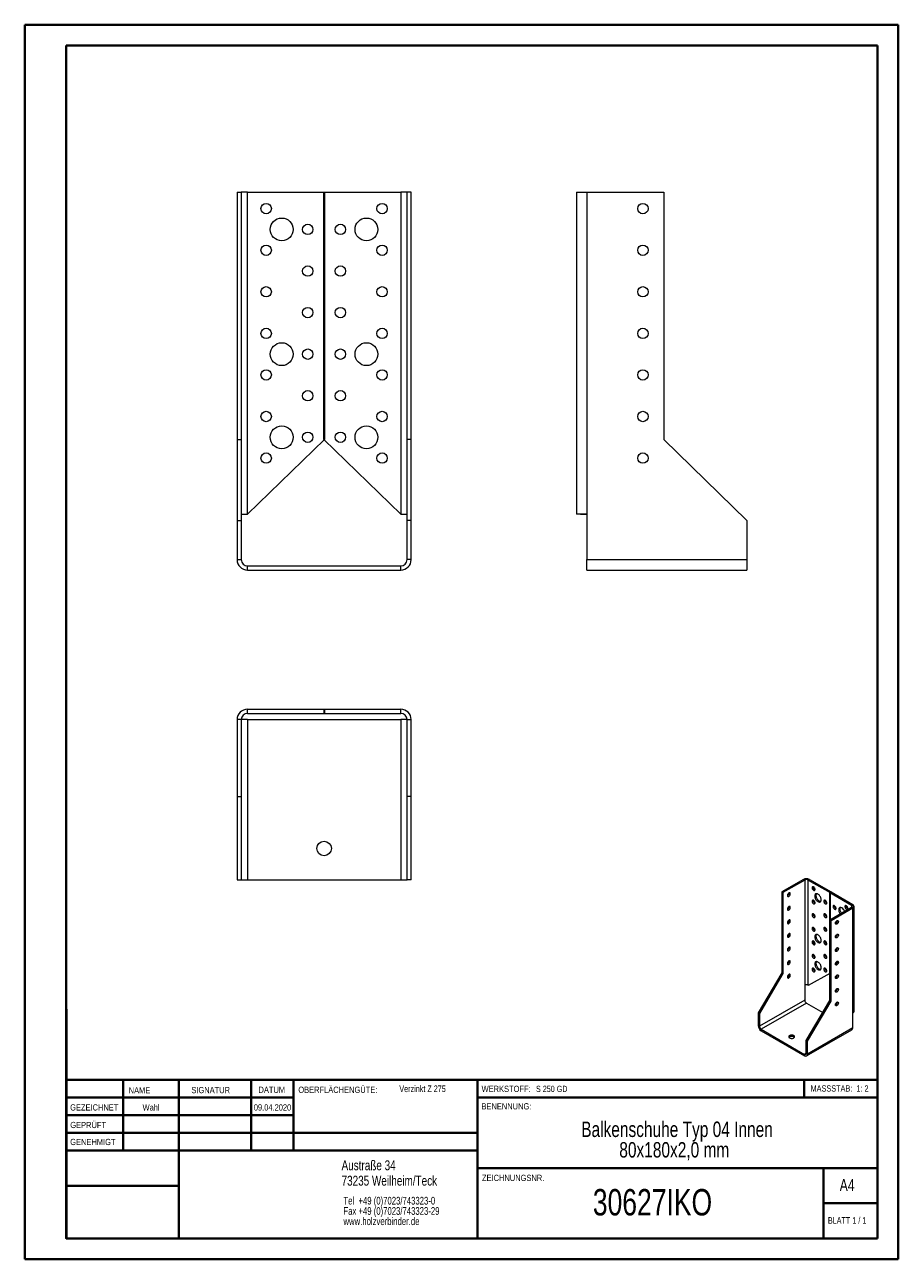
# Model space of a CAD drawing. Header units: millimetres. Extents: x 0 to 210, y 0 to 297.
import ezdxf

# ---------------------------------------------------------------- set-up
doc = ezdxf.new("R2010")
doc.units = ezdxf.units.MM
doc.styles.add('SLDTEXTSTYLE0', font='TXT', dxfattribs={"width": 0.75})
doc.styles.add('SLDTEXTSTYLE1', font='TXT', dxfattribs={"width": 0.681818})
doc.styles.add('SLDTEXTSTYLE2', font='TXT', dxfattribs={"width": 0.7})
doc.styles.add('SLDTEXTSTYLE3', font='TXT', dxfattribs={"width": 0.6875})

# ---------------------------------------------------------------- blocks, each defined once
blk = doc.blocks.new('SW_NOTE_0')
at = {"color": 0, "linetype": 'Continuous', "lineweight": 0, "char_height": 1.8521, "attachment_point": 1, "style": 'SLDTEXTSTYLE0'}
for s, insert in [('Tel  +49 (0)7023/743323-0', (0, 2.39)), ('Fax +49 (0)7023/743323-29', (0, -0.08)), ('www.holzverbinder.de', (0, -2.55))]:
    blk.add_mtext(s, dxfattribs=dict(at, insert=insert))
blk = doc.blocks.new('SW_NOTE_1')
at = {"color": 0, "linetype": 'Continuous', "lineweight": 0, "char_height": 3.7042, "attachment_point": 2, "style": 'SLDTEXTSTYLE0'}
for s, insert in [('Balkenschuhe Typ 04 Innen', (31.95, 4.77)), ('80x180x2,0 mm', (31.29, -0.16))]:
    blk.add_mtext(s, dxfattribs=dict(at, insert=insert))

msp = doc.modelspace()

# ---------------------------------------------------------------- linework, layer by layer
at = {"color": 7, "linetype": 'Continuous', "lineweight": 40}
for p, q in [((0.08, 0.21), (0.08, 297.21)), ((0.08, 297.21), (210.08, 297.21)), ((210.08, 0.21), (210.08, 297.21)), ((210.08, 292.21), (210.08, 297.21)), ((10.08, 292.21), (205.08, 292.21)), ((10.08, 5.21), (10.08, 292.21)), ((205.08, 5.21), (205.08, 292.21)), ((10.11, 60.37), (10.11, 5.12)), ((205.08, 43.37), (10.11, 43.37)), ((23.71, 43.37), (23.71, 26.37)), ((37.1, 43.37), (37.1, 5.12)), ((54.51, 43.37), (54.51, 26.37)), ((64.71, 26.37), (64.71, 43.37)), ((108.91, 43.37), (108.91, 5.12)), ((187.47, 39.12), (187.47, 43.37)), ((64.71, 39.1), (10.11, 39.1)), ((205.08, 39.12), (108.91, 39.12)), ((64.71, 34.87), (10.11, 34.87)), ((108.91, 30.62), (10.11, 30.62)), ((108.91, 26.37), (10.11, 26.37)), ((108.91, 22.12), (205.08, 22.12)), ((192.08, 5.21), (192.08, 22.21)), ((37.1, 17.87), (10.11, 17.87)), ((10.11, 13.71), (10.08, 13.71)), ((205.08, 13.71), (192.08, 13.71)), ((10.11, 9.46), (10.08, 9.46)), ((10.08, 5.21), (205.08, 5.21)), ((205.08, 5.21), (180.99, 5.21)), ((0.08, 0.21), (210.08, 0.21))]:
    msp.add_line(p, q, dxfattribs=at)
at = {"color": 7, "linetype": 'Continuous', "lineweight": 15}
for p, q in [((51.12, 256.96), (52.12, 256.96)), ((51.12, 256.96), (51.12, 197.46)), ((52.12, 256.96), (52.12, 197.46)), ((53.62, 256.96), (52.12, 256.96)), ((53.62, 179.5), (53.62, 256.96)), ((53.62, 256.96), (72.12, 256.96)), ((71.98, 197.46), (71.98, 256.96)), ((71.98, 256.96), (90.48, 256.96)), ((72.12, 256.96), (72.12, 197.46)), ((90.48, 256.96), (90.48, 179.43)), ((91.98, 256.96), (90.48, 256.96)), ((92.98, 256.96), (91.98, 256.96)), ((91.98, 197.46), (91.98, 256.96)), ((92.98, 197.46), (92.98, 256.96)), ((132.7, 256.96), (132.7, 179.5)), ((132.7, 256.96), (135.2, 256.96)), ((135.2, 256.96), (135.2, 179.5)), ((135.2, 256.96), (153.7, 256.96)), ((153.7, 256.96), (153.7, 197.46)), ((51.12, 197.46), (52.12, 197.46)), ((51.12, 197.46), (51.12, 177.96)), ((52.12, 197.46), (52.12, 177.96)), ((72.12, 197.46), (53.62, 179.43)), ((90.48, 179.43), (71.98, 197.46)), ((91.98, 177.96), (91.98, 197.46)), ((92.98, 197.46), (91.98, 197.46)), ((92.98, 177.96), (92.98, 197.46)), ((153.7, 197.46), (173.7, 177.96)), ((52.12, 179.5), (53.62, 179.5)), ((53.62, 179.43), (53.62, 179.5)), ((90.48, 179.43), (91.98, 179.43)), ((135.2, 179.5), (132.7, 179.5)), ((132.7, 179.5), (132.7, 179.43)), ((133.7, 179.43), (132.7, 179.43)), ((133.7, 179.43), (133.7, 179.5)), ((133.7, 179.43), (135.2, 179.43)), ((135.2, 179.5), (135.2, 168.53)), ((51.12, 177.96), (52.12, 177.96)), ((51.12, 177.96), (51.12, 168.53)), ((52.12, 177.96), (52.12, 168.53)), ((91.98, 168.53), (91.98, 177.96)), ((92.98, 177.96), (91.98, 177.96)), ((92.98, 168.53), (92.98, 177.96)), ((173.7, 177.96), (173.7, 168.53)), ((51.12, 168.53), (52.12, 168.53)), ((53.62, 166.03), (53.62, 167.03)), ((53.62, 167.03), (90.48, 167.03)), ((90.48, 166.03), (90.48, 167.03)), ((92.98, 168.53), (91.98, 168.53)), ((135.2, 168.53), (173.7, 168.53)), ((135.2, 166.03), (135.2, 168.53)), ((173.7, 168.53), (173.7, 166.03)), ((53.62, 166.03), (90.48, 166.03)), ((135.2, 166.03), (173.7, 166.03)), ((53.62, 131.54), (53.62, 132.54)), ((53.62, 132.54), (72.12, 132.54)), ((53.62, 131.54), (72.12, 131.54)), ((71.98, 132.54), (71.98, 131.54)), ((71.98, 132.54), (90.48, 132.54)), ((71.98, 131.54), (90.48, 131.54)), ((72.12, 132.54), (72.12, 131.54)), ((90.48, 131.54), (90.48, 132.54)), ((52.12, 130.04), (51.12, 130.04)), ((51.12, 130.04), (51.12, 111.54)), ((52.12, 130.04), (52.12, 111.54)), ((53.62, 130.04), (52.12, 130.04)), ((53.62, 130.04), (53.62, 91.54)), ((53.62, 130.04), (90.48, 130.04)), ((90.48, 130.04), (90.48, 91.54)), ((91.98, 130.04), (90.48, 130.04)), ((91.98, 130.04), (92.98, 130.04)), ((91.98, 111.54), (91.98, 130.04)), ((92.98, 111.54), (92.98, 130.04)), ((51.12, 111.54), (52.12, 111.54)), ((51.12, 111.54), (51.12, 91.54)), ((52.12, 111.54), (52.12, 91.54)), ((92.98, 111.54), (91.98, 111.54)), ((91.98, 91.54), (91.98, 111.54)), ((92.98, 91.54), (92.98, 111.54)), ((51.12, 91.54), (52.12, 91.54)), ((52.12, 91.54), (53.62, 91.54)), ((53.62, 91.54), (90.48, 91.54)), ((90.48, 91.54), (91.98, 91.54)), ((92.98, 91.54), (91.98, 91.54)), ((187.3, 91.61), (182.07, 88.59)), ((187.59, 91.44), (182.35, 88.42)), ((187.59, 91.44), (187.3, 91.61)), ((187.59, 91.44), (187.59, 66.14)), ((188.44, 91.44), (188.72, 91.61)), ((188.44, 66.14), (188.44, 91.44)), ((188.44, 91.44), (193.67, 88.42)), ((188.72, 91.61), (193.95, 88.59)), ((189.99, 89.16), (190.06, 89.13)), ((182.07, 88.59), (182.35, 88.42)), ((182.07, 88.59), (182.07, 69.15)), ((182.35, 88.42), (182.35, 68.99)), ((193.91, 88.61), (193.63, 88.45)), ((193.63, 81.91), (193.63, 88.45)), ((193.63, 88.45), (198.86, 85.42)), ((193.95, 88.59), (193.67, 88.42)), ((193.67, 88.42), (193.67, 81.94)), ((193.91, 88.61), (199.14, 85.59)), ((189.99, 85.89), (190.06, 85.86)), ((192.82, 85.89), (192.88, 85.86)), ((193.63, 81.91), (198.86, 84.94)), ((193.91, 81.75), (199.14, 84.77)), ((198.86, 85.42), (199.14, 85.59)), ((198.86, 85.42), (198.86, 84.94)), ((198.86, 84.94), (199.14, 84.77)), ((199.14, 59.45), (199.14, 84.77)), ((199.44, 59.86), (199.44, 85.18)), ((189.99, 82.62), (190.06, 82.59)), ((192.82, 82.63), (192.88, 82.59)), ((193.91, 81.75), (193.63, 81.91)), ((193.63, 62.48), (193.63, 81.91)), ((193.91, 62.32), (193.91, 81.75)), ((189.99, 79.36), (190.06, 79.33)), ((192.82, 79.36), (192.88, 79.33)), ((189.99, 76.09), (190.06, 76.06)), ((192.82, 76.09), (192.88, 76.06)), ((189.99, 72.83), (190.06, 72.8)), ((192.82, 72.83), (192.88, 72.8)), ((182.07, 69.15), (176.42, 59.52)), ((182.35, 68.99), (176.7, 59.35)), ((182.07, 69.15), (182.35, 68.99)), ((193.63, 68.97), (188.44, 66.12)), ((189.99, 69.56), (190.06, 69.53)), ((192.82, 69.56), (192.88, 69.53)), ((187.59, 66.14), (187.59, 62.56)), ((188.44, 66.12), (188.44, 66.14)), ((187.59, 62.56), (176.7, 56.27)), ((187.97, 52.85), (193.63, 62.48)), ((193.91, 62.32), (193.63, 62.48)), ((176.42, 59.52), (176.7, 59.35)), ((176.42, 59.52), (176.42, 56.44)), ((188.01, 61.83), (177.12, 55.54)), ((188.01, 61.83), (191.92, 59.57)), ((188.25, 52.68), (193.91, 62.32)), ((199.14, 55.89), (199.14, 59.45)), ((176.42, 56.44), (176.7, 56.27)), ((176.7, 59.35), (176.7, 56.27)), ((177.12, 55.54), (187.55, 49.52)), ((177.12, 55.21), (177.12, 55.54)), ((177.12, 55.21), (187.55, 49.19)), ((188.05, 49.15), (198.94, 55.43)), ((199.14, 55.89), (188.25, 49.6)), ((188.25, 52.68), (187.97, 52.85)), ((187.97, 49.77), (187.97, 52.85)), ((188.25, 49.6), (188.25, 52.68)), ((187.97, 49.77), (187.55, 49.52)), ((187.55, 49.19), (187.55, 49.52)), ((188.25, 49.6), (187.97, 49.77))]:
    msp.add_line(p, q, dxfattribs=at)
at = {"color": 7, "linetype": 'Continuous', "lineweight": 0}
for p, q in [((64.71, 39.12), (10.11, 39.12)), ((23.71, 5.21), (23.71, 5.12)), ((54.51, 5.21), (54.51, 5.12))]:
    msp.add_line(p, q, dxfattribs=at)
at = {"color": 7, "linetype": 'Continuous', "lineweight": 15, "flags": 128}
for points in [[(189.71, 88.99), (189.8, 88.96), (189.88, 88.95), (189.95, 88.96), (190.01, 89.01), (190.04, 89.08), (190.06, 89.17), (190.06, 89.28), (190.03, 89.39), (189.98, 89.51), (189.92, 89.61), (189.84, 89.71), (189.75, 89.78), (189.66, 89.83), (189.58, 89.86), (189.5, 89.85), (189.44, 89.82), (189.39, 89.76), (189.36, 89.68), (189.36, 89.58), (189.37, 89.47), (189.41, 89.36), (189.47, 89.24), (189.54, 89.14), (189.62, 89.06), (189.71, 88.99)], [(183.42, 87.73), (183.43, 87.63), (183.46, 87.56), (183.51, 87.5), (183.58, 87.48), (183.66, 87.48), (183.75, 87.51), (183.84, 87.57), (183.92, 87.65), (183.99, 87.75), (184.06, 87.86), (184.1, 87.97), (184.12, 88.08), (184.12, 88.19), (184.1, 88.27), (184.06, 88.34), (183.99, 88.38), (183.92, 88.39), (183.84, 88.37), (183.75, 88.33), (183.66, 88.26), (183.58, 88.17), (183.51, 88.06), (183.46, 87.95), (183.43, 87.84), (183.42, 87.73)], [(189.71, 85.73), (189.8, 85.69), (189.88, 85.68), (189.95, 85.7), (190.01, 85.74), (190.04, 85.82), (190.06, 85.91), (190.06, 86.01), (190.03, 86.13), (189.98, 86.24), (189.92, 86.35), (189.84, 86.44), (189.75, 86.52), (189.66, 86.57), (189.58, 86.59), (189.5, 86.59), (189.44, 86.55), (189.39, 86.49), (189.36, 86.41), (189.36, 86.31), (189.37, 86.2), (189.41, 86.09), (189.47, 85.98), (189.54, 85.88), (189.62, 85.79), (189.71, 85.73)], [(190.77, 86.26), (190.9, 86.2), (191.02, 86.16), (191.14, 86.15), (191.25, 86.17), (191.34, 86.22), (191.42, 86.29), (191.48, 86.38), (191.52, 86.5), (191.54, 86.64), (191.54, 86.78), (191.52, 86.94), (191.48, 87.11), (191.42, 87.27), (191.34, 87.43), (191.25, 87.59), (191.14, 87.73), (191.02, 87.86), (190.9, 87.97), (190.77, 88.05), (190.64, 88.12), (190.52, 88.15), (190.4, 88.16), (190.29, 88.14), (190.2, 88.1), (190.12, 88.02), (190.06, 87.93), (190.02, 87.81), (189.99, 87.68), (189.99, 87.53), (190.02, 87.37), (190.06, 87.21), (190.12, 87.04), (190.2, 86.88), (190.29, 86.72), (190.4, 86.58), (190.52, 86.45), (190.64, 86.34), (190.77, 86.26)], [(190.38, 88.16), (190.34, 88.09), (190.3, 87.98), (190.28, 87.84), (190.28, 87.69), (190.3, 87.53), (190.34, 87.37), (190.4, 87.2), (190.48, 87.04), (190.57, 86.89), (190.68, 86.74), (190.8, 86.62), (190.92, 86.51), (191.05, 86.42)], [(192.54, 85.73), (192.63, 85.69), (192.71, 85.68), (192.78, 85.7), (192.84, 85.75), (192.87, 85.82), (192.89, 85.91), (192.88, 86.01), (192.86, 86.13), (192.81, 86.24), (192.74, 86.35), (192.67, 86.44), (192.58, 86.52), (192.49, 86.57), (192.41, 86.59), (192.33, 86.59), (192.26, 86.55), (192.22, 86.49), (192.19, 86.41), (192.18, 86.31), (192.2, 86.2), (192.24, 86.09), (192.3, 85.98), (192.37, 85.88), (192.45, 85.79), (192.54, 85.73)], [(183.42, 84.46), (183.43, 84.37), (183.46, 84.29), (183.51, 84.24), (183.58, 84.21), (183.66, 84.21), (183.75, 84.25), (183.84, 84.3), (183.92, 84.38), (183.99, 84.48), (184.06, 84.59), (184.1, 84.71), (184.12, 84.82), (184.12, 84.92), (184.1, 85.01), (184.06, 85.07), (183.99, 85.11), (183.92, 85.12), (183.84, 85.11), (183.75, 85.06), (183.66, 84.99), (183.58, 84.9), (183.51, 84.8), (183.46, 84.68), (183.43, 84.57), (183.42, 84.46)], [(189.71, 82.46), (189.8, 82.42), (189.88, 82.41), (189.95, 82.43), (190.01, 82.48), (190.04, 82.55), (190.06, 82.64), (190.06, 82.75), (190.03, 82.86), (189.98, 82.97), (189.92, 83.08), (189.84, 83.17), (189.75, 83.25), (189.66, 83.3), (189.58, 83.32), (189.5, 83.32), (189.44, 83.29), (189.39, 83.23), (189.36, 83.15), (189.36, 83.05), (189.37, 82.94), (189.41, 82.82), (189.47, 82.71), (189.54, 82.61), (189.62, 82.53), (189.71, 82.46)], [(192.54, 82.46), (192.63, 82.42), (192.71, 82.41), (192.78, 82.43), (192.84, 82.48), (192.87, 82.55), (192.89, 82.64), (192.88, 82.75), (192.86, 82.86), (192.81, 82.97), (192.74, 83.08), (192.67, 83.17), (192.58, 83.25), (192.49, 83.3), (192.41, 83.32), (192.33, 83.32), (192.26, 83.29), (192.22, 83.23), (192.19, 83.15), (192.18, 83.05), (192.2, 82.94), (192.24, 82.82), (192.3, 82.71), (192.37, 82.61), (192.45, 82.53), (192.54, 82.46)], [(194.76, 85.26), (194.67, 85.3), (194.59, 85.31), (194.52, 85.29), (194.46, 85.24), (194.42, 85.17), (194.41, 85.08), (194.41, 84.98), (194.44, 84.86), (194.49, 84.75), (194.55, 84.64), (194.63, 84.55), (194.72, 84.47), (194.8, 84.42), (194.89, 84.4), (194.97, 84.4), (195.03, 84.44), (195.08, 84.49), (195.11, 84.58), (195.11, 84.67), (195.1, 84.79), (195.06, 84.9), (195, 85.01), (194.93, 85.11), (194.85, 85.2), (194.76, 85.26)], [(196.53, 84.73), (196.4, 84.79), (196.28, 84.83), (196.16, 84.84), (196.05, 84.82), (195.96, 84.77), (195.88, 84.7), (195.82, 84.6), (195.77, 84.49), (195.75, 84.35), (195.75, 84.21), (195.77, 84.05), (195.82, 83.88), (195.88, 83.72), (195.96, 83.55), (196.05, 83.4), (196.09, 83.34)], [(196.14, 84.83), (196.1, 84.77), (196.06, 84.65), (196.04, 84.52), (196.04, 84.37), (196.06, 84.21), (196.1, 84.05), (196.16, 83.88), (196.24, 83.72), (196.33, 83.56), (196.38, 83.5)], [(197.59, 85.26), (197.5, 85.3), (197.42, 85.31), (197.35, 85.29), (197.29, 85.24), (197.25, 85.17), (197.24, 85.08), (197.24, 84.98), (197.27, 84.86), (197.32, 84.75), (197.38, 84.64), (197.46, 84.55), (197.54, 84.47), (197.63, 84.42), (197.72, 84.4), (197.8, 84.4), (197.86, 84.44), (197.91, 84.49), (197.94, 84.58), (197.94, 84.68), (197.92, 84.79), (197.89, 84.9), (197.83, 85.01), (197.76, 85.11), (197.68, 85.2), (197.59, 85.26)], [(183.42, 81.2), (183.43, 81.1), (183.46, 81.02), (183.51, 80.97), (183.58, 80.95), (183.66, 80.95), (183.75, 80.98), (183.84, 81.04), (183.92, 81.12), (183.99, 81.22), (184.06, 81.33), (184.1, 81.44), (184.12, 81.55), (184.12, 81.65), (184.1, 81.74), (184.06, 81.81), (183.99, 81.84), (183.92, 81.86), (183.84, 81.84), (183.75, 81.79), (183.66, 81.73), (183.58, 81.64), (183.51, 81.53), (183.46, 81.42), (183.43, 81.3), (183.42, 81.2)], [(194.97, 81.06), (194.98, 81.16), (195.02, 81.28), (195.07, 81.39), (195.14, 81.5), (195.22, 81.59), (195.3, 81.66), (195.39, 81.7), (195.48, 81.72), (195.55, 81.71), (195.61, 81.67), (195.65, 81.6), (195.68, 81.51), (195.68, 81.41), (195.65, 81.3), (195.61, 81.19), (195.55, 81.08), (195.48, 80.98), (195.39, 80.9), (195.3, 80.84), (195.22, 80.81), (195.14, 80.81), (195.07, 80.83), (195.02, 80.89), (194.98, 80.96), (194.97, 81.06)], [(195.04, 81.34), (195.09, 81.32), (195.11, 81.31)], [(183.42, 77.93), (183.43, 77.83), (183.46, 77.76), (183.51, 77.71), (183.58, 77.68), (183.66, 77.68), (183.75, 77.71), (183.84, 77.77), (183.92, 77.85), (183.99, 77.95), (184.06, 78.06), (184.1, 78.17), (184.12, 78.29), (184.12, 78.39), (184.1, 78.47), (184.06, 78.54), (183.99, 78.58), (183.92, 78.59), (183.84, 78.57), (183.75, 78.53), (183.66, 78.46), (183.58, 78.37), (183.51, 78.26), (183.46, 78.15), (183.43, 78.04), (183.42, 77.93)], [(189.71, 79.2), (189.8, 79.16), (189.88, 79.15), (189.95, 79.17), (190.01, 79.21), (190.04, 79.28), (190.06, 79.37), (190.06, 79.48), (190.03, 79.59), (189.98, 79.71), (189.92, 79.81), (189.84, 79.91), (189.75, 79.98), (189.66, 80.03), (189.58, 80.06), (189.5, 80.05), (189.44, 80.02), (189.39, 79.96), (189.36, 79.88), (189.36, 79.78), (189.37, 79.67), (189.41, 79.56), (189.47, 79.45), (189.54, 79.34), (189.62, 79.26), (189.71, 79.2)], [(190.77, 76.46), (190.9, 76.4), (191.02, 76.36), (191.14, 76.35), (191.25, 76.37), (191.34, 76.42), (191.42, 76.49), (191.48, 76.59), (191.52, 76.7), (191.54, 76.84), (191.54, 76.98), (191.52, 77.14), (191.48, 77.31), (191.42, 77.47), (191.34, 77.64), (191.25, 77.79), (191.14, 77.93), (191.02, 78.06), (190.9, 78.17), (190.77, 78.26), (190.64, 78.32), (190.52, 78.35), (190.4, 78.36), (190.29, 78.34), (190.2, 78.3), (190.12, 78.23), (190.06, 78.13), (190.02, 78.01), (189.99, 77.88), (189.99, 77.73), (190.02, 77.57), (190.06, 77.41), (190.12, 77.24), (190.2, 77.08), (190.29, 76.93), (190.4, 76.78), (190.52, 76.65), (190.64, 76.55), (190.77, 76.46)], [(190.38, 78.36), (190.34, 78.29), (190.3, 78.18), (190.28, 78.04), (190.28, 77.89), (190.3, 77.74), (190.34, 77.57), (190.4, 77.41), (190.48, 77.24), (190.57, 77.09), (190.68, 76.95), (190.8, 76.82), (190.92, 76.71), (191.05, 76.62)], [(192.54, 79.2), (192.63, 79.16), (192.71, 79.15), (192.78, 79.17), (192.84, 79.21), (192.87, 79.28), (192.89, 79.37), (192.88, 79.48), (192.86, 79.59), (192.81, 79.71), (192.74, 79.81), (192.67, 79.91), (192.58, 79.98), (192.49, 80.03), (192.41, 80.06), (192.33, 80.05), (192.26, 80.02), (192.22, 79.96), (192.19, 79.88), (192.18, 79.78), (192.2, 79.67), (192.24, 79.56), (192.3, 79.45), (192.37, 79.34), (192.45, 79.26), (192.54, 79.2)], [(194.97, 77.79), (194.98, 77.9), (195.02, 78.01), (195.07, 78.13), (195.14, 78.23), (195.22, 78.32), (195.3, 78.39), (195.39, 78.43), (195.48, 78.45), (195.55, 78.44), (195.61, 78.4), (195.65, 78.33), (195.68, 78.25), (195.68, 78.15), (195.65, 78.03), (195.61, 77.92), (195.55, 77.81), (195.48, 77.71), (195.39, 77.63), (195.3, 77.57), (195.22, 77.54), (195.14, 77.54), (195.07, 77.57), (195.02, 77.62), (194.98, 77.7), (194.97, 77.79)], [(195.04, 78.08), (195.09, 78.05), (195.11, 78.05)], [(183.42, 74.66), (183.43, 74.57), (183.46, 74.49), (183.51, 74.44), (183.58, 74.41), (183.66, 74.42), (183.75, 74.45), (183.84, 74.51), (183.92, 74.59), (183.99, 74.68), (184.06, 74.79), (184.1, 74.91), (184.12, 75.02), (184.12, 75.12), (184.1, 75.21), (184.06, 75.27), (183.99, 75.31), (183.92, 75.32), (183.84, 75.31), (183.75, 75.26), (183.66, 75.19), (183.58, 75.1), (183.51, 75), (183.46, 74.89), (183.43, 74.77), (183.42, 74.66)], [(189.71, 75.93), (189.8, 75.89), (189.88, 75.88), (189.95, 75.9), (190.01, 75.95), (190.04, 76.02), (190.06, 76.11), (190.06, 76.21), (190.03, 76.33), (189.98, 76.44), (189.92, 76.55), (189.84, 76.64), (189.75, 76.72), (189.66, 76.77), (189.58, 76.79), (189.5, 76.79), (189.44, 76.75), (189.39, 76.7), (189.36, 76.61), (189.36, 76.52), (189.37, 76.41), (189.41, 76.29), (189.47, 76.18), (189.54, 76.08), (189.62, 75.99), (189.71, 75.93)], [(192.54, 75.93), (192.63, 75.89), (192.71, 75.88), (192.78, 75.9), (192.84, 75.95), (192.87, 76.02), (192.89, 76.11), (192.88, 76.21), (192.86, 76.33), (192.81, 76.44), (192.74, 76.55), (192.67, 76.64), (192.58, 76.72), (192.49, 76.77), (192.41, 76.79), (192.33, 76.79), (192.26, 76.76), (192.22, 76.7), (192.19, 76.61), (192.18, 76.52), (192.2, 76.41), (192.24, 76.29), (192.3, 76.18), (192.37, 76.08), (192.45, 75.99), (192.54, 75.93)], [(194.97, 74.52), (194.98, 74.63), (195.02, 74.75), (195.07, 74.86), (195.14, 74.96), (195.22, 75.05), (195.3, 75.12), (195.39, 75.17), (195.48, 75.19), (195.55, 75.17), (195.61, 75.13), (195.65, 75.07), (195.68, 74.98), (195.68, 74.88), (195.65, 74.77), (195.61, 74.65), (195.55, 74.54), (195.48, 74.45), (195.39, 74.37), (195.3, 74.31), (195.22, 74.28), (195.14, 74.27), (195.07, 74.3), (195.02, 74.35), (194.98, 74.43), (194.97, 74.52)], [(195.04, 74.81), (195.09, 74.79), (195.11, 74.78)], [(183.42, 71.4), (183.43, 71.3), (183.46, 71.23), (183.51, 71.17), (183.58, 71.15), (183.66, 71.15), (183.75, 71.18), (183.84, 71.24), (183.92, 71.32), (183.99, 71.42), (184.06, 71.53), (184.1, 71.64), (184.12, 71.75), (184.12, 71.86), (184.1, 71.94), (184.06, 72.01), (183.99, 72.05), (183.92, 72.06), (183.84, 72.04), (183.75, 72), (183.66, 71.93), (183.58, 71.84), (183.51, 71.73), (183.46, 71.62), (183.43, 71.51), (183.42, 71.4)], [(189.71, 72.66), (189.8, 72.63), (189.88, 72.62), (189.95, 72.63), (190.01, 72.68), (190.04, 72.75), (190.06, 72.84), (190.06, 72.95), (190.03, 73.06), (189.98, 73.17), (189.92, 73.28), (189.84, 73.38), (189.75, 73.45), (189.66, 73.5), (189.58, 73.53), (189.5, 73.52), (189.44, 73.49), (189.39, 73.43), (189.36, 73.35), (189.36, 73.25), (189.37, 73.14), (189.41, 73.02), (189.47, 72.91), (189.54, 72.81), (189.62, 72.73), (189.71, 72.66)], [(190.77, 69.93), (190.9, 69.87), (191.02, 69.83), (191.14, 69.82), (191.25, 69.84), (191.34, 69.89), (191.42, 69.96), (191.48, 70.05), (191.52, 70.17), (191.54, 70.3), (191.54, 70.45), (191.52, 70.61), (191.48, 70.78), (191.42, 70.94), (191.34, 71.1), (191.25, 71.26), (191.14, 71.4), (191.02, 71.53), (190.9, 71.64), (190.77, 71.72), (190.64, 71.79), (190.52, 71.82), (190.4, 71.83), (190.29, 71.81), (190.2, 71.76), (190.12, 71.69), (190.06, 71.6), (190.02, 71.48), (189.99, 71.35), (189.99, 71.2), (190.02, 71.04), (190.06, 70.88), (190.12, 70.71), (190.2, 70.55), (190.29, 70.39), (190.4, 70.25), (190.52, 70.12), (190.64, 70.01), (190.77, 69.93)], [(190.38, 71.83), (190.34, 71.76), (190.3, 71.64), (190.28, 71.51), (190.28, 71.36), (190.3, 71.2), (190.34, 71.04), (190.4, 70.87), (190.48, 70.71), (190.57, 70.56), (190.68, 70.41), (190.8, 70.29), (190.92, 70.18), (191.05, 70.09)], [(192.54, 72.66), (192.63, 72.63), (192.71, 72.62), (192.78, 72.63), (192.84, 72.68), (192.87, 72.75), (192.89, 72.84), (192.88, 72.95), (192.86, 73.06), (192.81, 73.17), (192.74, 73.28), (192.67, 73.38), (192.58, 73.45), (192.49, 73.5), (192.41, 73.53), (192.33, 73.52), (192.26, 73.49), (192.22, 73.43), (192.19, 73.35), (192.18, 73.25), (192.2, 73.14), (192.24, 73.03), (192.3, 72.91), (192.37, 72.81), (192.45, 72.73), (192.54, 72.66)], [(194.97, 71.26), (194.98, 71.37), (195.02, 71.48), (195.07, 71.59), (195.14, 71.7), (195.22, 71.79), (195.3, 71.86), (195.39, 71.9), (195.48, 71.92), (195.55, 71.91), (195.61, 71.87), (195.65, 71.8), (195.68, 71.72), (195.68, 71.61), (195.65, 71.5), (195.61, 71.39), (195.55, 71.28), (195.48, 71.18), (195.39, 71.1), (195.3, 71.04), (195.22, 71.01), (195.14, 71.01), (195.07, 71.03), (195.02, 71.09), (194.98, 71.16), (194.97, 71.26)], [(195.04, 71.54), (195.09, 71.52), (195.11, 71.51)], [(183.42, 68.13), (183.43, 68.04), (183.46, 67.96), (183.51, 67.91), (183.58, 67.88), (183.66, 67.88), (183.75, 67.92), (183.84, 67.97), (183.92, 68.05), (183.99, 68.15), (184.06, 68.26), (184.1, 68.38), (184.12, 68.49), (184.12, 68.59), (184.1, 68.68), (184.06, 68.74), (183.99, 68.78), (183.92, 68.79), (183.84, 68.77), (183.75, 68.73), (183.66, 68.66), (183.58, 68.57), (183.51, 68.47), (183.46, 68.35), (183.43, 68.24), (183.42, 68.13)], [(189.71, 69.4), (189.8, 69.36), (189.88, 69.35), (189.95, 69.37), (190.01, 69.41), (190.04, 69.48), (190.06, 69.58), (190.06, 69.68), (190.03, 69.79), (189.98, 69.91), (189.92, 70.02), (189.84, 70.11), (189.75, 70.18), (189.66, 70.24), (189.58, 70.26), (189.5, 70.26), (189.44, 70.22), (189.39, 70.16), (189.36, 70.08), (189.36, 69.98), (189.37, 69.87), (189.41, 69.76), (189.47, 69.65), (189.54, 69.55), (189.62, 69.46), (189.71, 69.4)], [(192.54, 69.4), (192.63, 69.36), (192.71, 69.35), (192.78, 69.37), (192.84, 69.41), (192.87, 69.49), (192.89, 69.58), (192.88, 69.68), (192.86, 69.79), (192.81, 69.91), (192.74, 70.02), (192.67, 70.11), (192.58, 70.18), (192.49, 70.24), (192.41, 70.26), (192.33, 70.26), (192.26, 70.22), (192.22, 70.16), (192.19, 70.08), (192.18, 69.98), (192.2, 69.87), (192.24, 69.76), (192.3, 69.65), (192.37, 69.55), (192.45, 69.46), (192.54, 69.4)], [(194.97, 67.99), (194.98, 68.1), (195.02, 68.21), (195.07, 68.33), (195.14, 68.43), (195.22, 68.52), (195.3, 68.59), (195.39, 68.64), (195.48, 68.65), (195.55, 68.64), (195.61, 68.6), (195.65, 68.54), (195.68, 68.45), (195.68, 68.35), (195.65, 68.24), (195.61, 68.12), (195.55, 68.01), (195.48, 67.91), (195.39, 67.83), (195.3, 67.78), (195.22, 67.75), (195.14, 67.74), (195.07, 67.77), (195.02, 67.82), (194.98, 67.9), (194.97, 67.99)], [(194.97, 64.73), (194.98, 64.83), (195.02, 64.95), (195.07, 65.06), (195.14, 65.17), (195.22, 65.26), (195.3, 65.32), (195.39, 65.37), (195.48, 65.39), (195.55, 65.37), (195.61, 65.34), (195.65, 65.27), (195.68, 65.18), (195.68, 65.08), (195.65, 64.97), (195.61, 64.86), (195.55, 64.75), (195.48, 64.65), (195.39, 64.57), (195.3, 64.51), (195.22, 64.48), (195.14, 64.48), (195.07, 64.5), (195.02, 64.55), (194.98, 64.63), (194.97, 64.73)], [(195.04, 68.28), (195.09, 68.25), (195.11, 68.25)], [(194.97, 61.46), (194.98, 61.57), (195.02, 61.68), (195.07, 61.79), (195.14, 61.9), (195.22, 61.99), (195.3, 62.06), (195.39, 62.1), (195.48, 62.12), (195.55, 62.11), (195.61, 62.07), (195.65, 62), (195.68, 61.92), (195.68, 61.82), (195.65, 61.7), (195.61, 61.59), (195.55, 61.48), (195.48, 61.38), (195.39, 61.3), (195.3, 61.24), (195.22, 61.21), (195.14, 61.21), (195.07, 61.24), (195.02, 61.29), (194.98, 61.36), (194.97, 61.46)], [(183.96, 53.47), (184.07, 53.42), (184.21, 53.38), (184.35, 53.36), (184.49, 53.35), (184.64, 53.36), (184.77, 53.4), (184.9, 53.44), (185, 53.5), (185.08, 53.57), (185.13, 53.65), (185.16, 53.73), (185.15, 53.82), (185.11, 53.9), (185.04, 53.98), (184.95, 54.04), (184.84, 54.09), (184.71, 54.13), (184.57, 54.15), (184.42, 54.16), (184.27, 54.15), (184.14, 54.12), (184.02, 54.07), (183.91, 54.01), (183.83, 53.94), (183.78, 53.86), (183.76, 53.78), (183.76, 53.69), (183.8, 53.61), (183.87, 53.54), (183.96, 53.47)]]:
    msp.add_lwpolyline(points, dxfattribs=at)
at = {"color": 7, "linetype": 'Continuous', "lineweight": 15}
for centre, radius in [((58.12, 252.96), 1.25), ((85.98, 252.96), 1.25), ((148.7, 252.96), 1.25), ((61.87, 247.96), 2.75), ((82.23, 247.96), 2.75), ((68.12, 247.96), 1.25), ((75.98, 247.96), 1.25), ((58.12, 242.96), 1.25), ((85.98, 242.96), 1.25), ((148.7, 242.96), 1.25), ((68.12, 237.96), 1.25), ((75.98, 237.96), 1.25), ((58.12, 232.96), 1.25), ((85.98, 232.96), 1.25), ((148.7, 232.96), 1.25), ((68.12, 227.96), 1.25), ((75.98, 227.96), 1.25), ((58.12, 222.96), 1.25), ((85.98, 222.96), 1.25), ((148.7, 222.96), 1.25), ((61.87, 217.96), 2.75), ((82.23, 217.96), 2.75), ((68.12, 217.96), 1.25), ((75.98, 217.96), 1.25), ((58.12, 212.96), 1.25), ((85.98, 212.96), 1.25), ((148.7, 212.96), 1.25), ((68.12, 207.96), 1.25), ((75.98, 207.96), 1.25), ((58.12, 202.96), 1.25), ((85.98, 202.96), 1.25), ((148.7, 202.96), 1.25), ((61.87, 197.96), 2.75), ((68.12, 197.96), 1.25), ((75.98, 197.96), 1.25), ((82.23, 197.96), 2.75), ((58.12, 192.96), 1.25), ((85.98, 192.96), 1.25), ((148.7, 192.96), 1.25), ((72.05, 99.04), 1.75)]:
    msp.add_circle(centre, radius, dxfattribs=at)
for centre, radius, start, end in [((53.62, 168.53), 2.5, 180, 270), ((53.62, 168.53), 1.5, 180, 270), ((90.48, 168.53), 2.5, 270, 0), ((90.48, 168.53), 1.5, 270, 0), ((53.62, 130.04), 2.5, 90, 180), ((53.62, 130.04), 1.5, 90, 180), ((90.48, 130.04), 2.5, 0, 90), ((90.48, 130.04), 1.5, 0, 90), ((188.01, 90.25), 1.53, 62.4805, 117.5195), ((188.01, 90.62), 0.922, 62.6097, 117.3903), ((190.38, 89.79), 0.739, 175.6774, 238.2151), ((183.13, 88.3), 0.709, 294.4622, 5.5432), ((190.38, 86.52), 0.739, 175.6774, 238.2151), ((191.41, 86.97), 0.65, 236.9771, 273.1432), ((193.21, 86.52), 0.739, 175.6774, 238.2151), ((183.13, 85.04), 0.709, 294.4622, 5.5432), ((190.38, 83.25), 0.739, 175.6774, 238.2151), ((193.21, 83.25), 0.739, 175.6774, 238.2151), ((195.4, 85.22), 0.709, 174.4567, 245.538), ((195.64, 83.33), 1.66, 22.385, 57.5755), ((198.23, 85.22), 0.709, 174.4567, 245.538), ((198.77, 85.18), 0.262, 290.7834, 69.2166), ((198.98, 85.18), 0.438, 291.3126, 68.6874), ((183.13, 81.77), 0.709, 294.4622, 5.5432), ((194.68, 81.63), 0.71, 294.4976, 5.5077), ((194.84, 81.38), 0.28, 300.1593, 15.5184), ((183.13, 78.5), 0.709, 294.4622, 5.5432), ((190.38, 79.99), 0.739, 175.6774, 238.2151), ((193.21, 79.99), 0.739, 175.6774, 238.2151), ((194.68, 78.37), 0.71, 294.4976, 5.5077), ((194.84, 78.12), 0.28, 300.1593, 15.5184), ((183.13, 75.24), 0.709, 294.4622, 5.5432), ((190.38, 76.72), 0.739, 175.6774, 238.2151), ((191.41, 77.17), 0.65, 236.9771, 273.1432), ((193.21, 76.72), 0.739, 175.6774, 238.2151), ((194.68, 75.1), 0.71, 294.4976, 5.5077), ((194.84, 74.85), 0.28, 300.1593, 15.5184), ((183.13, 71.97), 0.709, 294.4622, 5.5432), ((190.38, 73.45), 0.739, 175.6774, 238.2151), ((193.21, 73.45), 0.739, 175.6774, 238.2151), ((194.68, 71.83), 0.71, 294.4976, 5.5077), ((194.84, 71.58), 0.28, 300.1593, 15.5184), ((183.13, 68.71), 0.709, 294.4622, 5.5432), ((190.38, 70.19), 0.739, 175.6774, 238.2151), ((191.41, 70.64), 0.65, 236.9771, 273.1432), ((193.21, 70.19), 0.739, 175.6774, 238.2151), ((194.68, 68.57), 0.71, 294.4976, 5.5077), ((194.84, 68.32), 0.28, 300.1593, 15.5184), ((188.01, 65.32), 0.922, 62.6097, 117.3903), ((194.68, 65.3), 0.71, 294.4976, 5.5077), ((188.51, 62.6), 0.922, 182.6055, 237.3945), ((194.68, 62.03), 0.71, 294.4976, 5.5077), ((198.94, 59.9), 0.502, 294.3332, 354.3466), ((177.94, 56.5), 1.53, 182.4763, 237.5237), ((177.62, 56.32), 0.922, 182.6055, 237.3945), ((184.46, 52.91), 0.933, 46.6785, 133.3215), ((198.66, 55.83), 0.49, 304.7789, 6.5333), ((187.71, 49.72), 0.262, 230.7967, 9.214), ((187.82, 49.54), 0.438, 231.3258, 8.6849)]:
    msp.add_arc(centre, radius, start, end, dxfattribs=at)

# ---------------------------------------------------------------- block references
at = {"color": 7, "linetype": 'Continuous', "lineweight": 0}
for name, p in [('SW_NOTE_1', (124.94, 28.57)), ('SW_NOTE_0', (76.7, 12.85))]:
    msp.add_blockref(name, p, dxfattribs=at)

# ---------------------------------------------------------------- texts
for s, insert, char_height, attachment_point, style in [('NAME', (25.07, 41.62), 1.5, 1, 'SLDTEXTSTYLE0'), ('SIGNATUR', (40.14, 41.68), 1.5, 1, 'SLDTEXTSTYLE0'), ('DATUM', (56.28, 41.74), 1.5, 1, 'SLDTEXTSTYLE0'), ('OBERFLÄCHENGÜTE:', (65.86, 41.74), 1.5, 1, 'SLDTEXTSTYLE0'), ('Verzinkt Z 275', (90.14, 42.03), 1.5875, 1, 'SLDTEXTSTYLE0'), ('WERKSTOFF:', (109.91, 41.96), 1.5, 1, 'SLDTEXTSTYLE0'), ('S 250 GD', (122.99, 41.96), 1.5, 1, 'SLDTEXTSTYLE3'), ('MASSSTAB:  1: 2', (188.99, 42.07), 1.5, 1, 'SLDTEXTSTYLE2'), ('GEZEICHNET', (11, 37.51), 1.5, 1, 'SLDTEXTSTYLE0'), ('Wahl', (30.46, 37.5), 1.499, 2, 'SLDTEXTSTYLE0'), ('09.04.2020', (59.65, 37.5), 1.499, 2, 'SLDTEXTSTYLE0'), ('BENENNUNG:', (109.88, 37.77), 1.5, 1, 'SLDTEXTSTYLE0'), ('GEPRÜFT', (11.03, 33.28), 1.5, 1, 'SLDTEXTSTYLE0'), ('GENEHMIGT', (11.02, 29.19), 1.5, 1, 'SLDTEXTSTYLE0'), ('Austraße 34', (76.25, 24.02), 2.3813, 1, 'SLDTEXTSTYLE0'), ('73235 Weilheim/Teck', (76.25, 20.32), 2.3813, 1, 'SLDTEXTSTYLE0'), ('ZEICHNUNGSNR.', (110, 20.55), 1.5, 1, 'SLDTEXTSTYLE0'), ('A4', (196, 19.52), 2.91, 1, 'SLDTEXTSTYLE0'), ('30627IKO', (150.99, 17.12), 6.35, 2, 'SLDTEXTSTYLE0'), ('BLATT 1 / 1', (193.16, 10.36), 1.5875, 1, 'SLDTEXTSTYLE1')]:
    msp.add_mtext(s, dxfattribs=dict(at, insert=insert, char_height=char_height, attachment_point=attachment_point, style=style))

doc.saveas('drawing.dxf')
